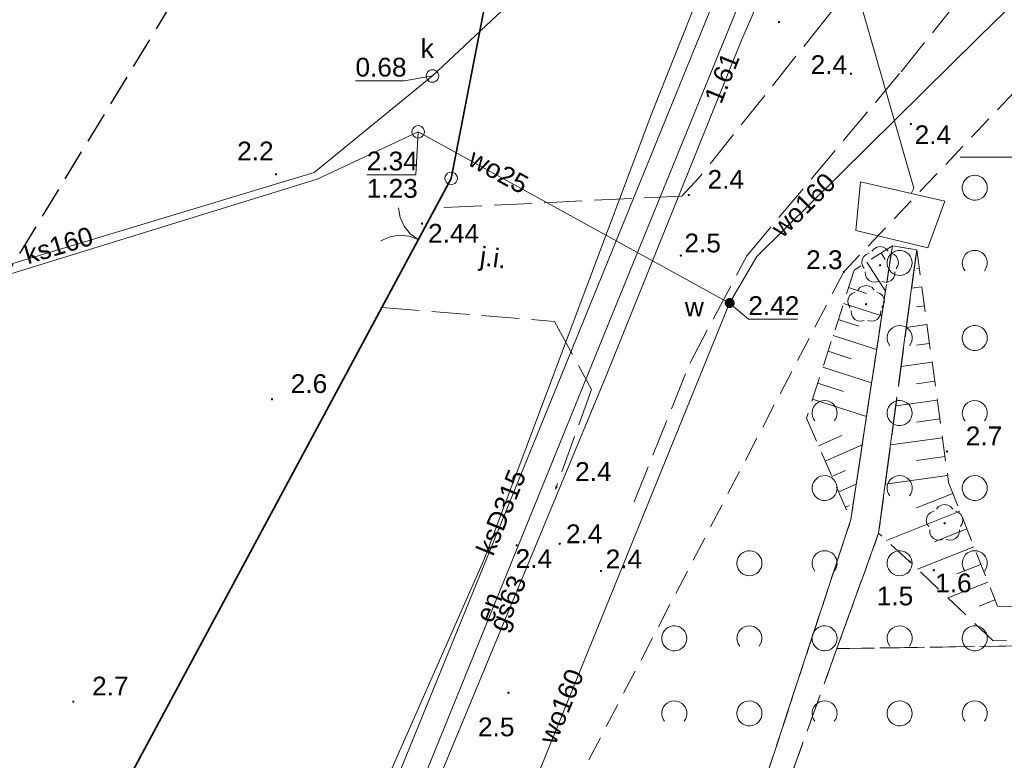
# Model space of a CAD drawing. Extents: x 5461355 to 5464904, y 5969481 to 5972975.
# Tile 19 of 40: x 5462410 to 5462449, y 5972176 to 5972205. Entities that reach past the tile are written whole.
import ezdxf
from ezdxf.enums import TextEntityAlignment as Align

# ---------------------------------------------------------------- set-up
doc = ezdxf.new("R2010")
doc.units = 0
for name, pattern in [('L_0_05', [1.75, 1.25, -0.5]), ('PRZER1-1', [1, 0.5, -0.5]), ('PRZER2-1', [1.5, 1, -0.5]), ('PRZER3-1', [2, 1.5, -0.5])]:
    doc.linetypes.add(name, pattern=pattern)
doc.layers.get('0').update_dxf_attribs({"linetype": 'CONTINUOUS'})
for name, color, linetype, lineweight in [('GEPPGD', 7, 'CONTINUOUS', 18), ('GESDZI', 7, 'CONTINUOUS', 18), ('GSLKBR', 7, 'CONTINUOUS', 18), ('GSPWPN', 7, 'CONTINUOUS', 13), ('GSPWPN_O', 7, 'CONTINUOUS', 13), ('GSPWPS', 7, 'CONTINUOUS', 13), ('GSPWPS_O', 7, 'CONTINUOUS', 13), ('GSSKOA', 7, 'CONTINUOUS', 18), ('GSSKOA_O', 7, 'CONTINUOUS', 18), ('GSSZAD', 7, 'CONTINUOUS', 18), ('GSSZSN', 7, 'CONTINUOUS', 18), ('GUPIKP', 7, 'CONTINUOUS', 18), ('GUPPRZ_O', 7, 'CONTINUOUS', 18), ('GUSIKP', 7, 'CONTINUOUS', 18), ('KRZYZE_2000', 230, 'CONTINUOUS', 18), ('ZAKRES', 3, 'L_0_05', 18)]:
    doc.layers.add(name, color=color, linetype=linetype, lineweight=lineweight)
for name, color, linetype, lineweight, true_color in [('GESKKL', 7, 'CONTINUOUS', 18, 0x24bc24), ('GESUZY', 7, 'CONTINUOUS', 18, 0x008000), ('GSPRDL', 7, 'CONTINUOUS', 18, 0x008000), ('GULEPR', 1, 'CONTINUOUS', 18, 0xff0000), ('GULEPR_O', 1, 'CONTINUOUS', 18, 0xff0000), ('GULGPR', 7, 'CONTINUOUS', 18, 0xbfbf00), ('GULGPR_O', 7, 'CONTINUOUS', 18, 0xbfbf00), ('GULKPR', 7, 'CONTINUOUS', 18, 0x803300), ('GULKPR_O', 7, 'CONTINUOUS', 18, 0x803300), ('GULTPR', 7, 'CONTINUOUS', 18, 0xff9100), ('GULWPR', 5, 'CONTINUOUS', 18, 0x0000ff), ('GULWPR_O', 5, 'CONTINUOUS', 18, 0x0000ff), ('GUPKSD', 7, 'CONTINUOUS', 18, 0x803300), ('GUPKSD_O', 7, 'CONTINUOUS', 18, 0x803300), ('GUPWZA', 5, 'CONTINUOUS', 18, 0x0000ff), ('GUPWZA_O', 5, 'CONTINUOUS', 18, 0x0000ff)]:
    doc.layers.add(name, color=color, linetype=linetype, lineweight=lineweight, true_color=true_color)
doc.styles.add('Arial', font='arial.ttf')

# ---------------------------------------------------------------- blocks, each defined once
blk = doc.blocks.new('GSPRDL1')
blk.add_hatch(color=0).paths.add_polyline_path([(0, -0.045), (0.013906, -0.042798), (0.02645, -0.036406), (0.036406, -0.02645), (0.042798, -0.013906), (0.045, 0), (0.042798, 0.013906), (0.036406, 0.02645), (0.02645, 0.036406), (0.013906, 0.042798), (0, 0.045), (-0.013906, 0.042798), (-0.02645, 0.036406), (-0.036406, 0.02645), (-0.042798, 0.013906), (-0.045, 0), (-0.042798, -0.013906), (-0.036406, -0.02645), (-0.02645, -0.036406), (-0.013906, -0.042798)])
at = {"color": 0}
for points in [[(-0.635969, -0.134326), (-0.70458, -0.024001), (-0.731429, 0.103115), (-0.713292, 0.231763), (-0.652348, 0.346501), (-0.55591, 0.433559), (-0.435555, 0.482485)], [(-0.324277, 0.563333), (-0.240553, 0.662679), (-0.127956, 0.727494), (0, 0.75), (0.127956, 0.727494), (0.240553, 0.662679), (0.324277, 0.563333)], [(0.435555, 0.482485), (0.55591, 0.433559), (0.652348, 0.346501), (0.713292, 0.231763), (0.731429, 0.103115), (0.70458, -0.024001), (0.635969, -0.134326)], [(-0.068773, -0.646351), (-0.194901, -0.677512), (-0.324092, -0.663766), (-0.440839, -0.606763), (-0.531129, -0.513345), (-0.584125, -0.394725), (-0.593465, -0.265141)], [(0.593465, -0.265141), (0.584125, -0.394725), (0.531129, -0.513345), (0.440839, -0.606763), (0.324092, -0.663766), (0.194901, -0.677512), (0.068773, -0.646351)]]:
    blk.add_lwpolyline(points, dxfattribs=at)
blk = doc.blocks.new('GSPWPN1')
blk.add_hatch(color=0).paths.add_polyline_path([(-0.045, 0), (-0.043, -0.012), (-0.039, -0.022), (-0.032, -0.032), (-0.022, -0.039), (-0.012, -0.043), (0, -0.045), (0.012, -0.043), (0.022, -0.039), (0.032, -0.032), (0.039, -0.022), (0.043, -0.012), (0.045, 0), (0.043, 0.012), (0.039, 0.022), (0.032, 0.032), (0.022, 0.039), (0.012, 0.043), (0, 0.045), (-0.012, 0.043), (-0.022, 0.039), (-0.032, 0.032), (-0.039, 0.022), (-0.043, 0.012)])
blk = doc.blocks.new('GUPWZA1')
blk.add_hatch(color=0).paths.add_polyline_path([(-0.2, 0), (-0.193185, -0.051764), (-0.173205, -0.1), (-0.141421, -0.141421), (-0.1, -0.173205), (-0.051764, -0.193185), (0, -0.2), (0.051764, -0.193185), (0.1, -0.173205), (0.141421, -0.141421), (0.173205, -0.1), (0.193185, -0.051764), (0.2, 0), (0.193185, 0.051764), (0.173205, 0.1), (0.141421, 0.141421), (0.1, 0.173205), (0.051764, 0.193185), (0, 0.2), (-0.051764, 0.193185), (-0.1, 0.173205), (-0.141421, 0.141421), (-0.173205, 0.1), (-0.193185, 0.051764)])
blk = doc.blocks.new('GUPKSD1')
at = {"color": 0}
blk.add_lwpolyline([(0, 0.25), (0.064705, 0.241481), (0.125, 0.216506), (0.176777, 0.176777), (0.216506, 0.125), (0.241481, 0.064705), (0.25, 0), (0.241481, -0.064705), (0.216506, -0.125), (0.176777, -0.176777), (0.125, -0.216506), (0.064705, -0.241481), (0, -0.25), (-0.064705, -0.241481), (-0.125, -0.216506), (-0.176777, -0.176777), (-0.216506, -0.125), (-0.241481, -0.064705), (-0.25, 0), (-0.241481, 0.064705), (-0.216506, 0.125), (-0.176777, 0.176777), (-0.125, 0.216506), (-0.064705, 0.241481)], close=True, dxfattribs=at)
blk = doc.blocks.new('GUPIKP1_1')
at = {"color": 0}
blk.add_lwpolyline([(0, 0.25), (0.064705, 0.241481), (0.125, 0.216506), (0.176777, 0.176777), (0.216506, 0.125), (0.241481, 0.064705), (0.25, 0), (0.241481, -0.064705), (0.216506, -0.125), (0.176777, -0.176777), (0.125, -0.216506), (0.064705, -0.241481), (0, -0.25), (-0.064705, -0.241481), (-0.125, -0.216506), (-0.176777, -0.176777), (-0.216506, -0.125), (-0.241481, -0.064705), (-0.25, 0), (-0.241481, 0.064705), (-0.216506, 0.125), (-0.176777, 0.176777), (-0.125, 0.216506), (-0.064705, 0.241481)], close=True, dxfattribs=at)
blk = doc.blocks.new('GEPPGD1_1')
at = {"color": 0}
blk.add_lwpolyline([(0, 0.25), (0.077254, 0.237764), (0.146946, 0.202254), (0.202254, 0.146946), (0.237764, 0.077254), (0.25, 0), (0.237764, -0.077254), (0.202254, -0.146946), (0.146946, -0.202254), (0.077254, -0.237764), (0, -0.25), (-0.077254, -0.237764), (-0.146946, -0.202254), (-0.202254, -0.146946), (-0.237764, -0.077254), (-0.25, 0), (-0.237764, 0.077254), (-0.202254, 0.146946), (-0.146946, 0.202254), (-0.077254, 0.237764)], close=True, dxfattribs=at)
blk = doc.blocks.new('GSPWPS1')
blk.add_hatch(color=0).paths.add_polyline_path([(-0.045, 0), (-0.043467, -0.011647), (-0.038971, -0.0225), (-0.03182, -0.03182), (-0.0225, -0.038971), (-0.011647, -0.043467), (0, -0.045), (0.011647, -0.043467), (0.0225, -0.038971), (0.03182, -0.03182), (0.038971, -0.0225), (0.043467, -0.011647), (0.045, 0), (0.043467, 0.011647), (0.038971, 0.0225), (0.03182, 0.03182), (0.0225, 0.038971), (0.011647, 0.043467), (0, 0.045), (-0.011647, 0.043467), (-0.0225, 0.038971), (-0.03182, 0.03182), (-0.038971, 0.0225), (-0.043467, 0.011647)])
blk = doc.blocks.new('GSLKBR1')
at = {"color": 0}
for points in [[(1.299038, 0.75), (1.06066, 0.43934), (0.75, 0.200962), (0.388229, 0.051111), (0, 0)], [(0, 0), (0.388229, -0.051111), (0.75, -0.200962), (1.06066, -0.43934), (1.299038, -0.75)]]:
    blk.add_lwpolyline(points, dxfattribs=at)
blk = doc.blocks.new('GSSZAD1')
at = {"color": 0}
blk.add_lwpolyline([(0.5, 0), (0.490964, 0.094626), (0.464184, 0.185831), (0.420627, 0.27032), (0.361867, 0.34504), (0.290028, 0.407288), (0.207708, 0.454816), (0.117879, 0.485906), (0.023791, 0.499434), (-0.071157, 0.494911), (-0.163534, 0.4725), (-0.25, 0.433013), (-0.32743, 0.377875), (-0.393027, 0.309079), (-0.444418, 0.229113), (-0.479746, 0.140866), (-0.497736, 0.047528), (-0.497736, -0.047528), (-0.479746, -0.140866), (-0.444418, -0.229113), (-0.393027, -0.309079), (-0.32743, -0.377875), (-0.25, -0.433013), (-0.163534, -0.4725), (-0.071157, -0.494911), (0.023791, -0.499434), (0.117879, -0.485906), (0.207708, -0.454816), (0.290028, -0.407288), (0.361867, -0.34504), (0.420627, -0.27032), (0.464184, -0.185831), (0.490964, -0.094626)], close=True, dxfattribs=at)
blk = doc.blocks.new('GSSZAD2')
at = {"color": 0}
blk.add_lwpolyline([(-0.390312, -0.3125), (-0.445567, -0.226869), (-0.482312, -0.131814), (-0.49902, -0.031282), (-0.494998, 0.070549), (-0.470412, 0.169449), (-0.426283, 0.26131), (-0.364446, 0.342315), (-0.287468, 0.409099), (-0.198548, 0.458889), (-0.10138, 0.489614), (0, 0.5), (0.10138, 0.489614), (0.198548, 0.458889), (0.287468, 0.409099), (0.364446, 0.342315), (0.426283, 0.26131), (0.470412, 0.169449), (0.494998, 0.070549), (0.49902, -0.031282), (0.482312, -0.131814), (0.445567, -0.226869), (0.390312, -0.3125)], dxfattribs=at)

msp = doc.modelspace()

# ---------------------------------------------------------------- linework, layer by layer
at = {"layer": 'GESDZI', "color": 84, "linetype": 'Continuous', "lineweight": 35, "elevation": 10.22}
for points in [[(5462464.99, 5972231.39), (5462432.19, 5972224.99), (5462427.17, 5972199.15), (5462410.43, 5972168), (5462406.62, 5972160.9), (5462385.18, 5972097.94), (5462407.14, 5972103.91), (5462448.06, 5972094.45), (5462450.21, 5972103.75), (5462455.34, 5972102.56), (5462452.32, 5972150.13), (5462452.01, 5972160.32), (5462452.51, 5972171.14), (5462453.89, 5972181.3), (5462456.12, 5972191.3), (5462459.04, 5972200.82), (5462462.69, 5972210.08), (5462471.3, 5972227.41)], [(5462410.43, 5972168), (5462427.17, 5972199.15), (5462432.19, 5972224.99), (5462361.56, 5972210.96), (5462357.76, 5972173.3)]]:
    msp.add_lwpolyline(points, close=True, dxfattribs=at)
at = {"layer": 'GESKKL', "color": 252, "linetype": 'PRZER3-1', "lineweight": 18}
for points in [[(5462432.19, 5972224.99), (5462427.17, 5972199.15), (5462414.304, 5972175.208), (5462419.44, 5972170.82), (5462436.75, 5972164.98), (5462438.56, 5972171.6), (5462443.13, 5972185.52), (5462444.79, 5972196.46), (5462445.76, 5972196.29), (5462444.24, 5972184.97), (5462442.57, 5972180.36), (5462453.786, 5972180.532), (5462453.89, 5972181.3), (5462456.12, 5972191.3), (5462459.04, 5972200.82), (5462462.69, 5972210.08), (5462471.3, 5972227.41), (5462464.99, 5972231.39)], [(5462330.305, 5972140.9), (5462327.54, 5972115), (5462351.08, 5972106.99), (5462385.18, 5972097.94), (5462406.62, 5972160.9), (5462410.43, 5972168), (5462414.304, 5972175.208), (5462427.17, 5972199.15), (5462432.19, 5972224.99), (5462385.949, 5972215.805), (5462389.26, 5972198.95), (5462384.89, 5972198.08), (5462385.35, 5972195.62), (5462378.82, 5972194.31), (5462378.34, 5972196.77), (5462371.72, 5972195.46), (5462368.36, 5972212.311), (5462361.56, 5972210.96), (5462359.173, 5972187.3), (5462350.12, 5972188.31), (5462340.08, 5972189.41), (5462330.706, 5972140.855)], [(5462439.37, 5972171.46), (5462442.57, 5972180.36), (5462444.24, 5972184.97), (5462445.76, 5972196.29), (5462444.79, 5972196.46), (5462443.13, 5972185.52), (5462438.56, 5972171.6), (5462436.75, 5972164.98), (5462419.81, 5972100.981), (5462420.949, 5972100.717)], [(5462442.57, 5972180.36), (5462439.37, 5972171.46), (5462420.949, 5972100.717), (5462458.58, 5972092.02), (5462457.87, 5972101.97), (5462455.34, 5972102.56), (5462452.32, 5972150.13), (5462452.01, 5972160.32), (5462452.51, 5972171.14), (5462453.786, 5972180.532)]]:
    msp.add_lwpolyline(points, close=True, dxfattribs=at)
at = {"layer": 'GESUZY', "color": 252, "linetype": 'PRZER1-1', "lineweight": 18}
for points in [[(5462432.19, 5972224.99), (5462427.17, 5972199.15), (5462414.304, 5972175.208), (5462419.44, 5972170.82), (5462436.75, 5972164.98), (5462438.56, 5972171.6), (5462443.13, 5972185.52), (5462444.79, 5972196.46), (5462445.76, 5972196.29), (5462444.24, 5972184.97), (5462442.57, 5972180.36), (5462453.786, 5972180.532), (5462453.89, 5972181.3), (5462456.12, 5972191.3), (5462459.04, 5972200.82), (5462462.69, 5972210.08), (5462471.3, 5972227.41), (5462464.99, 5972231.39)], [(5462330.305, 5972140.9), (5462327.54, 5972115), (5462351.08, 5972106.99), (5462385.18, 5972097.94), (5462406.62, 5972160.9), (5462410.43, 5972168), (5462414.304, 5972175.208), (5462427.17, 5972199.15), (5462432.19, 5972224.99), (5462385.949, 5972215.805), (5462389.26, 5972198.95), (5462384.89, 5972198.08), (5462385.35, 5972195.62), (5462378.82, 5972194.31), (5462378.34, 5972196.77), (5462371.72, 5972195.46), (5462368.36, 5972212.311), (5462361.56, 5972210.96), (5462359.173, 5972187.3), (5462350.12, 5972188.31), (5462340.08, 5972189.41), (5462330.706, 5972140.855)], [(5462439.37, 5972171.46), (5462442.57, 5972180.36), (5462444.24, 5972184.97), (5462445.76, 5972196.29), (5462444.79, 5972196.46), (5462443.13, 5972185.52), (5462438.56, 5972171.6), (5462436.75, 5972164.98), (5462419.81, 5972100.981), (5462420.949, 5972100.717)], [(5462442.57, 5972180.36), (5462439.37, 5972171.46), (5462420.949, 5972100.717), (5462458.58, 5972092.02), (5462457.87, 5972101.97), (5462455.34, 5972102.56), (5462452.32, 5972150.13), (5462452.01, 5972160.32), (5462452.51, 5972171.14), (5462453.786, 5972180.532)]]:
    msp.add_lwpolyline(points, close=True, dxfattribs=at)
at = {"layer": 'GSLKBR', "color": 252, "linetype": 'Continuous', "lineweight": 18}
msp.add_lwpolyline([(5462427.17, 5972199.15), (5462424.538, 5972194.253)], dxfattribs=at)
at = {"layer": 'GSSKOA', "color": 252, "linetype": 'PRZER3-1', "lineweight": 18}
for points in [[(5462434.48, 5972186.231), (5462436.695, 5972191.754), (5462438.974, 5972196.055), (5462445.14, 5972203.408), (5462450.781, 5972210.446), (5462455.539, 5972218.443), (5462456.883, 5972220.903), (5462460.552, 5972225.985), (5462465.456, 5972229.24)], [(5462457.156, 5972228.779), (5462457.459, 5972227.227), (5462453.029, 5972220.902), (5462447.298, 5972212.224), (5462442.185, 5972205.589), (5462437.06, 5972199.165), (5462436.38, 5972198.445)], [(5462436.38, 5972198.445), (5462426.531, 5972197.962), (5462424.538, 5972194.253), (5462424.396, 5972193.987), (5462431.298, 5972193.433), (5462432.767, 5972190.719)], [(5462432.767, 5972190.719), (5462431.328, 5972186.712)]]:
    msp.add_lwpolyline(points, dxfattribs=at)
at = {"layer": 'GSSZAD', "color": 252, "linetype": 'PRZER2-1', "lineweight": 18}
msp.add_lwpolyline([(5462457.068, 5972145.976), (5462456.663, 5972158.117), (5462458.551, 5972180.874), (5462461.826, 5972196.045), (5462470.007, 5972215.604), (5462467.216, 5972221.115), (5462442.851, 5972195.417), (5462426.361, 5972163.844), (5462420.603, 5972145.229), (5462414.153, 5972107.869), (5462429.004, 5972109.634), (5462447.067, 5972106.831), (5462459.302, 5972101.863), (5462459.793, 5972105.878), (5462459.021, 5972107.622), (5462458.667, 5972116.741), (5462458.285, 5972128.025)], close=True, dxfattribs=at)
at = {"layer": 'GSSZSN', "color": 252, "linetype": 'PRZER2-1', "lineweight": 18}
for points in [[(5462444.79, 5972196.46), (5462443.264, 5972195.483), (5462441.357, 5972189.565), (5462443.13, 5972185.52), (5462443.933, 5972190.811)], [(5462445.76, 5972196.29), (5462447.036, 5972186.992), (5462448.986, 5972182.06), (5462453.7, 5972181.898), (5462456.846, 5972180.759), (5462448.814, 5972180.675), (5462445.469, 5972183.847), (5462444.24, 5972184.97)]]:
    msp.add_lwpolyline(points, close=True, dxfattribs=at)
at = {"layer": 'GSSZSN', "color": 252, "linetype": 'Continuous', "lineweight": 18}
for points in [[(5462444.335, 5972196.168), (5462444.501, 5972195.909)], [(5462443.772, 5972195.808), (5462444.515, 5972194.647)], [(5462445.859, 5972195.566), (5462445.759, 5972195.552)], [(5462443.039, 5972194.784), (5462443.752, 5972194.554)], [(5462445.963, 5972194.813), (5462445.554, 5972194.757)], [(5462442.834, 5972194.148), (5462444.364, 5972193.655)], [(5462446.066, 5972194.059), (5462445.758, 5972194.017)], [(5462442.629, 5972193.512), (5462443.446, 5972193.248)], [(5462446.169, 5972193.306), (5462445.344, 5972193.193)], [(5462442.423, 5972192.875), (5462444.161, 5972192.315)], [(5462446.273, 5972192.553), (5462445.756, 5972192.482)], [(5462442.218, 5972192.239), (5462443.139, 5972191.942)], [(5462446.376, 5972191.8), (5462445.134, 5972191.629)], [(5462442.013, 5972191.603), (5462443.958, 5972190.976)], [(5462441.808, 5972190.966), (5462442.832, 5972190.636)], [(5462446.479, 5972191.046), (5462445.754, 5972190.947)], [(5462441.603, 5972190.33), (5462443.755, 5972189.637)], [(5462446.583, 5972190.293), (5462444.924, 5972190.065)], [(5462446.686, 5972189.54), (5462445.753, 5972189.412)], [(5462441.839, 5972188.464), (5462442.77, 5972188.872)], [(5462442.108, 5972187.852), (5462443.582, 5972188.498)], [(5462446.789, 5972188.786), (5462444.714, 5972188.502)], [(5462446.893, 5972188.033), (5462445.751, 5972187.876)], [(5462442.376, 5972187.24), (5462442.92, 5972187.478)], [(5462442.644, 5972186.627), (5462443.345, 5972186.934)], [(5462446.996, 5972187.28), (5462444.504, 5972186.938)], [(5462447.208, 5972186.555), (5462445.753, 5972185.98)], [(5462442.913, 5972186.015), (5462443.069, 5972186.084)], [(5462447.488, 5972185.848), (5462444.55, 5972184.686)], [(5462447.767, 5972185.141), (5462446.471, 5972184.628)], [(5462448.047, 5972184.434), (5462445.791, 5972183.542)], [(5462448.327, 5972183.727), (5462447.363, 5972183.346)], [(5462448.606, 5972183.02), (5462447.008, 5972182.388)], [(5462448.886, 5972182.313), (5462448.251, 5972182.062)]]:
    msp.add_lwpolyline(points, dxfattribs=at)
at = {"layer": 'GULEPR', "color": 1, "linetype": 'Continuous', "lineweight": 18, "true_color": 0xff0000, "elevation": 10.14}
msp.add_lwpolyline([(5462423.86, 5972169.75), (5462433.79, 5972194.16), (5462440.48, 5972210.59), (5462445.01, 5972220.27), (5462448.56, 5972227.63)], dxfattribs=at)
msp.add_lwpolyline([(5462423.86, 5972169.75), (5462433.79, 5972194.16), (5462440.48, 5972210.59), (5462445.01, 5972220.27), (5462448.56, 5972227.63)], dxfattribs=at)
at = {"layer": 'GULGPR', "color": 52, "linetype": 'Continuous', "lineweight": 18, "true_color": 0xbfbf00, "elevation": 10.14}
msp.add_lwpolyline([(5462469.14, 5972233.96), (5462462.53, 5972233.35), (5462452.34, 5972232.7), (5462452.14, 5972228.46), (5462451.87, 5972228.14), (5462450.01, 5972227.93), (5462449.57, 5972227.68), (5462449.17, 5972227), (5462448.63, 5972226.09), (5462444.91, 5972218.43), (5462442.77, 5972213.92), (5462441.26, 5972210.4), (5462438.76, 5972204.67), (5462433.36, 5972191.26), (5462425.77, 5972172.96)], dxfattribs=at)
at = {"layer": 'GULKPR', "linetype": 'Continuous', "lineweight": 18}
for points in [[(5462445.545, 5972198.546), (5462445.65, 5972198.76), (5462439.433, 5972220.379)], [(5462420.196, 5972163.364), (5462438.43, 5972208.13)], [(5462426.42, 5972203.24), (5462429.62, 5972206.24), (5462438.43, 5972208.13)], [(5462393.23, 5972190.61), (5462393.51, 5972190.88), (5462421.7, 5972199.39), (5462426.42, 5972203.24)]]:
    msp.add_lwpolyline(points, dxfattribs=at)
at = {"layer": 'GULTPR', "color": 30, "linetype": 'Continuous', "lineweight": 18, "true_color": 0xff9100, "elevation": 10.14}
msp.add_lwpolyline([(5462462.2, 5972234.51), (5462450.43, 5972234.158), (5462449.091, 5972232.78), (5462447.924, 5972231.201), (5462438.018, 5972208.875), (5462435.179, 5972201.759), (5462428.501, 5972183.96), (5462419.527, 5972163.61), (5462414.195, 5972142.483), (5462412.711, 5972124.992), (5462411.092, 5972116.673), (5462407.3, 5972094.825), (5462402.792, 5972077.023), (5462401.096, 5972070.227), (5462392.258, 5972039.441), (5462386.279, 5972014.531), (5462384.401, 5971988.917), (5462380.341, 5971958.022), (5462377.764, 5971942.121), (5462376.701, 5971929.463), (5462373.291, 5971911.539), (5462373.192, 5971906.639)], dxfattribs=at)
msp.add_lwpolyline([(5462462.2, 5972234.51), (5462450.43, 5972234.158), (5462449.091, 5972232.78), (5462447.924, 5972231.201), (5462438.018, 5972208.875), (5462435.179, 5972201.759), (5462428.501, 5972183.96), (5462419.527, 5972163.61), (5462414.195, 5972142.483), (5462412.711, 5972124.992), (5462411.092, 5972116.673), (5462407.3, 5972094.825), (5462402.792, 5972077.023), (5462401.096, 5972070.227), (5462392.258, 5972039.441), (5462386.279, 5972014.531), (5462384.401, 5971988.917), (5462380.341, 5971958.022), (5462377.764, 5971942.121), (5462376.701, 5971929.463), (5462373.291, 5971911.539), (5462373.192, 5971906.639)], dxfattribs=at)
at = {"layer": 'GULWPR', "color": 5, "linetype": 'Continuous', "lineweight": 18, "true_color": 0x0000ff, "elevation": 10.14}
for points in [[(5462468.51, 5972225.12), (5462464.3, 5972220.55), (5462457.1, 5972213.44), (5462448.24, 5972204.79), (5462439.38, 5972196.03), (5462438.29, 5972194.17)], [(5462383.553, 5972200.665), (5462388.73, 5972191.96), (5462392.98, 5972190.21), (5462421.81, 5972199.12), (5462425.85, 5972201.01)], [(5462425.85, 5972201.01), (5462438.29, 5972194.17)], [(5462438.29, 5972194.17), (5462425.14, 5972161.82), (5462420.54, 5972151.19), (5462417.04, 5972133.58), (5462412.95, 5972111.86), (5462411.49, 5972103.1), (5462410.78, 5972100.19), (5462408.03, 5972084.21), (5462404.39, 5972071.3), (5462398.85, 5972051.44), (5462394.88, 5972036.02), (5462391.35, 5972019.42), (5462387.51, 5971996), (5462384.51, 5971974.71), (5462382.51, 5971965.6)]]:
    msp.add_lwpolyline(points, dxfattribs=at)
at = {"layer": 'GUPPRZ_O', "color": 36, "linetype": 'Continuous', "lineweight": 13, "true_color": 0x803300, "elevation": 10.8, "flags": 128}
msp.add_lwpolyline([(5462426.42, 5972203.24), (5462425.306, 5972203.045), (5462423.346, 5972203.045)], dxfattribs=at)
at = {"layer": 'GUPPRZ_O', "color": 5, "linetype": 'Continuous', "lineweight": 13, "true_color": 0x0000ff, "elevation": 10.8, "flags": 128}
for points in [[(5462425.85, 5972201.01), (5462425.755, 5972199.295), (5462423.795, 5972199.295)], [(5462438.29, 5972194.17), (5462439.036, 5972193.518), (5462440.996, 5972193.518)]]:
    msp.add_lwpolyline(points, dxfattribs=at)
at = {"layer": 'GUSIKP', "color": 36, "linetype": 'Continuous', "lineweight": 18, "true_color": 0x803300, "elevation": 10.14}
msp.add_lwpolyline([(5462443.51, 5972199.01), (5462443.33, 5972197.07), (5462446.21, 5972196.37), (5462446.89, 5972198.24)], close=True, dxfattribs=at)
at = {"layer": 'KRZYZE_2000', "color": 252, "lineweight": 18, "flags": 128}
msp.add_lwpolyline([(5462447.5, 5972200), (5462452.5, 5972200)], dxfattribs=at)
at = {"layer": 'ZAKRES', "lineweight": 30, "flags": 128}
msp.add_lwpolyline([(5462543.8, 5972311.19), (5462511.46, 5972288.78), (5462481.09, 5972259.6), (5462422.01, 5972247.35), (5462418.13, 5972209.64), (5462389.82, 5972163.08), (5462367.15, 5972078.93), (5462475.94, 5972049.63), (5462481.47, 5972081.94), (5462475.95, 5972139.11), (5462481.03, 5972188.17), (5462517.69, 5972229.73), (5462568.77, 5972278.32)], close=True, dxfattribs=at)

# ---------------------------------------------------------------- block references
at = {"layer": 'GEPPGD', "color": 252, "linetype": 'Continuous', "lineweight": 18}
msp.add_blockref('GEPPGD1_1', (5462427.17, 5972199.15, 10.24), dxfattribs=at)
at = {"layer": 'GSLKBR', "color": 252, "linetype": 'Continuous', "lineweight": 18, "rotation": 151.7464298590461}
msp.add_blockref('GSLKBR1', (5462425.854, 5972196.702, 10.18), dxfattribs=at)
at = {"layer": 'GSPRDL', "color": 252, "linetype": 'Continuous', "lineweight": 18}
for p in [(5462444.298, 5972195.678, 10.12), (5462443.736, 5972194.121, 10.12), (5462446.874, 5972185.371, 10.12)]:
    msp.add_blockref('GSPRDL1', p, dxfattribs=at)
at = {"layer": 'GSPWPN', "color": 252, "linetype": 'Continuous', "lineweight": 13}
for p in [(5462440.264, 5972205.393, 10.08), (5462443.136, 5972203.327, 10.08), (5462445.527, 5972201.319, 10.08), (5462420.171, 5972199.317, 10.08), (5462436.656, 5972198.482, 10.08), (5462436.341, 5972196.064, 10.08), (5462442.851, 5972195.417, 10.08), (5462420.012, 5972190.326, 10.08), (5462446.969, 5972188.237, 10.08), (5462431.368, 5972186.811, 10.08), (5462429.783, 5972184.49, 10.08), (5462431.504, 5972184.551, 10.08), (5462445.469, 5972183.847, 10.08), (5462433.153, 5972183.464, 10.08), (5462446.445, 5972183.495, 10.08), (5462429.455, 5972178.593, 10.08), (5462412.076, 5972178.24, 10.08)]:
    msp.add_blockref('GSPWPN1', p, dxfattribs=at)
at = {"layer": 'GSPWPS', "color": 252, "linetype": 'Continuous', "lineweight": 13}
msp.add_blockref('GSPWPS1', (5462426.001, 5972197.343, 10.08), dxfattribs=at)
at = {"layer": 'GSSZAD', "color": 252, "linetype": 'Continuous', "lineweight": 18}
for name, p in [('GSSZAD1', (5462448.08, 5972198.773, 10.1)), ('GSSZAD1', (5462445.08, 5972195.773, 10.1)), ('GSSZAD2', (5462448.08, 5972195.773, 10.1)), ('GSSZAD2', (5462445.08, 5972192.773, 10.1)), ('GSSZAD1', (5462448.08, 5972192.773, 10.1)), ('GSSZAD2', (5462442.08, 5972189.773, 10.1)), ('GSSZAD1', (5462445.08, 5972189.773, 10.1)), ('GSSZAD2', (5462448.08, 5972189.773, 10.1)), ('GSSZAD1', (5462442.08, 5972186.773, 10.1)), ('GSSZAD2', (5462445.08, 5972186.773, 10.1)), ('GSSZAD1', (5462448.08, 5972186.773, 10.1)), ('GSSZAD1', (5462439.08, 5972183.773, 10.1)), ('GSSZAD2', (5462442.08, 5972183.773, 10.1)), ('GSSZAD1', (5462445.08, 5972183.773, 10.1)), ('GSSZAD2', (5462448.08, 5972183.773, 10.1)), ('GSSZAD1', (5462436.08, 5972180.773, 10.1)), ('GSSZAD2', (5462439.08, 5972180.773, 10.1)), ('GSSZAD1', (5462442.08, 5972180.773, 10.1)), ('GSSZAD2', (5462445.08, 5972180.773, 10.1)), ('GSSZAD1', (5462448.08, 5972180.773, 10.1)), ('GSSZAD2', (5462436.08, 5972177.773, 10.1)), ('GSSZAD1', (5462439.08, 5972177.773, 10.1)), ('GSSZAD2', (5462442.08, 5972177.773, 10.1)), ('GSSZAD1', (5462445.08, 5972177.773, 10.1)), ('GSSZAD2', (5462448.08, 5972177.773, 10.1))]:
    msp.add_blockref(name, p, dxfattribs=at)
at = {"layer": 'GUPIKP', "color": 252, "linetype": 'Continuous', "lineweight": 18}
msp.add_blockref('GUPIKP1_1', (5462425.85, 5972201.01, 10.16), dxfattribs=at)
at = {"layer": 'GUPKSD', "linetype": 'Continuous', "lineweight": 18}
msp.add_blockref('GUPKSD1', (5462426.42, 5972203.24, 10.16), dxfattribs=at)
at = {"layer": 'GUPWZA', "color": 5, "linetype": 'Continuous', "lineweight": 18, "true_color": 0x0000ff, "rotation": 152.0070384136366}
msp.add_blockref('GUPWZA1', (5462438.29, 5972194.17, 10.16), dxfattribs=at)

# ---------------------------------------------------------------- texts
at = {"layer": 'GSPWPN_O', "color": 252, "linetype": 'Continuous', "lineweight": 0, "style": 'Arial'}
for s, p in [('2.4', (5462441.524, 5972203.318, 10.8)), ('2.4', (5462445.678, 5972200.517, 10.8)), ('2.2', (5462418.62, 5972199.868, 10.8)), ('2.4', (5462437.406, 5972198.732, 10.8)), ('2.5', (5462436.484, 5972196.193, 10.8)), ('2.3', (5462441.345, 5972195.524, 10.8)), ('2.6', (5462420.762, 5972190.576, 10.8)), ('2.7', (5462447.719, 5972188.487, 10.8)), ('2.4', (5462432.118, 5972187.061, 10.8)), ('2.4', (5462431.752, 5972184.574, 10.8)), ('2.4', (5462429.74, 5972183.584, 10.8)), ('2.4', (5462433.337, 5972183.568, 10.8)), ('1.6', (5462446.499, 5972182.612, 10.8)), ('1.5', (5462444.164, 5972182.091, 10.8)), ('2.7', (5462412.826, 5972178.49, 10.8)), ('2.5', (5462428.238, 5972176.859, 10.8))]:
    msp.add_text(s, height=0.75, dxfattribs=at).set_placement(p)
at = {"layer": 'GSPWPS_O', "color": 252, "linetype": 'Continuous', "lineweight": 0, "style": 'Arial'}
msp.add_text('2.44', height=0.75, dxfattribs=at).set_placement((5462426.244, 5972196.579, 10.8))
at = {"layer": 'GSSKOA_O', "color": 252, "linetype": 'Continuous', "lineweight": 0, "style": 'Arial'}
msp.add_text('j.i.', height=0.75, rotation=352.2348, dxfattribs=at).set_placement((5462428.801, 5972195.613, 10.8), align=Align.CENTER)
at = {"layer": 'GULEPR_O', "color": 1, "linetype": 'Continuous', "lineweight": 0, "true_color": 0xff0000, "style": 'Arial'}
msp.add_text('en', height=0.75, rotation=67.8635, dxfattribs=at).set_placement((5462429.021, 5972181.875, 10.8), align=Align.CENTER)
at = {"layer": 'GULGPR_O', "color": 52, "linetype": 'Continuous', "lineweight": 0, "true_color": 0xbfbf00, "style": 'Arial'}
msp.add_text('gs63', height=0.75, rotation=67.4736, dxfattribs=at).set_placement((5462429.761, 5972182.029, 10.8), align=Align.CENTER)
at = {"layer": 'GULKPR_O', "color": 36, "linetype": 'Continuous', "lineweight": 0, "true_color": 0x803300, "style": 'Arial'}
for s, rotation, p in [('ks160', 16.798, (5462411.596, 5972196.118, 10.8)), ('ksD315', 67.8373, (5462429.509, 5972185.667, 10.8))]:
    msp.add_text(s, height=0.75, rotation=rotation, dxfattribs=at).set_placement(p, align=Align.CENTER)
at = {"layer": 'GULWPR_O', "color": 5, "linetype": 'Continuous', "lineweight": 0, "true_color": 0x0000ff, "style": 'Arial'}
for s, rotation, p in [('wo25', 331.1963, (5462428.879, 5972199.103, 10.8)), ('wo160', 44.6748, (5462441.494, 5972197.822, 10.8)), ('wo160', 67.8787, (5462431.911, 5972177.915, 10.8))]:
    msp.add_text(s, height=0.75, rotation=rotation, dxfattribs=at).set_placement(p, align=Align.CENTER)
at = {"layer": 'GUPKSD_O', "linetype": 'Continuous', "lineweight": 0, "style": 'Arial'}
msp.add_text('k', height=0.75, dxfattribs=at).set_placement((5462426.473, 5972203.965, 10.8), align=Align.RIGHT)
at = {"layer": 'GUPPRZ_O', "color": 36, "linetype": 'Continuous', "lineweight": 0, "true_color": 0x803300, "style": 'Arial'}
msp.add_text('0.68', height=0.75, rotation=360, dxfattribs=at).set_placement((5462423.346, 5972203.218, 10.8))
at = {"layer": 'GUPPRZ_O', "color": 52, "linetype": 'Continuous', "lineweight": 0, "true_color": 0xbfbf00, "style": 'Arial'}
msp.add_text('1.61', height=0.75, rotation=68.0661, dxfattribs=at).set_placement((5462438.707, 5972203.972, 10.8), align=Align.RIGHT)
at = {"layer": 'GUPPRZ_O', "color": 5, "linetype": 'Continuous', "lineweight": 0, "true_color": 0x0000ff, "style": 'Arial'}
for s, p in [('2.34', (5462423.795, 5972199.468, 10.8)), ('1.23', (5462423.795, 5972198.373, 10.8)), ('2.42', (5462439.036, 5972193.691, 10.8))]:
    msp.add_text(s, height=0.75, rotation=360, dxfattribs=at).set_placement(p)
at = {"layer": 'GUPWZA_O', "color": 5, "linetype": 'Continuous', "lineweight": 0, "true_color": 0x0000ff, "style": 'Arial'}
msp.add_text('w', height=0.75, dxfattribs=at).set_placement((5462437.258, 5972193.635, 10.8), align=Align.RIGHT)

doc.saveas('drawing.dxf')
